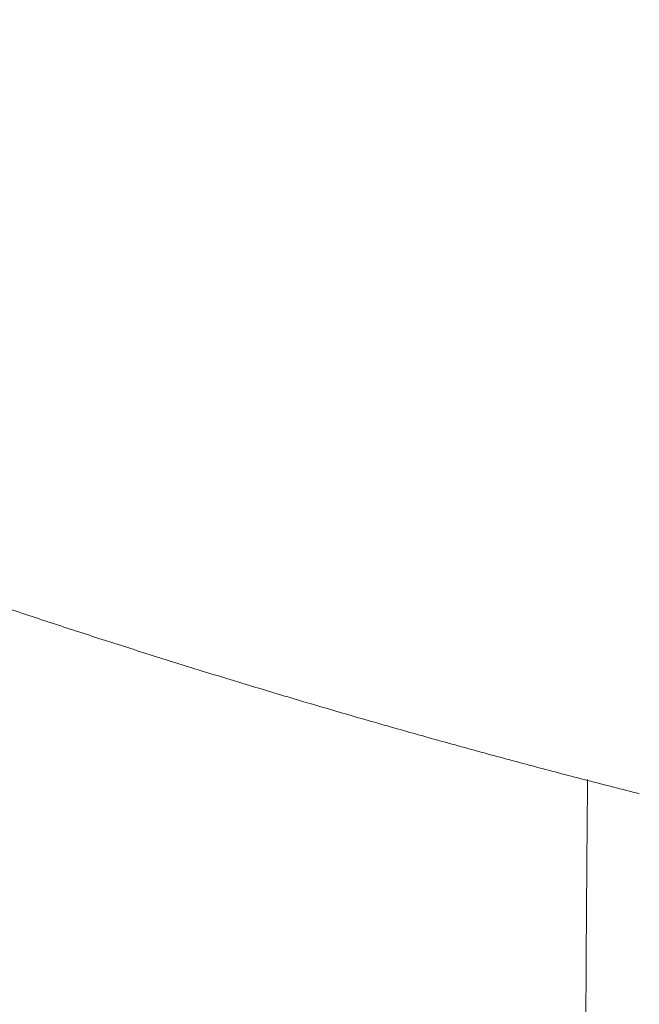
# Model space of a CAD drawing. Header units: millimetres. Extents: x 0 to 594, y 0 to 420.
# Tile 138 of 256: x 140.32 to 147.43, y 296.08 to 307.37. Entities that reach past the tile are written whole.
import ezdxf

# ---------------------------------------------------------------- set-up
doc = ezdxf.new("R2010")
doc.units = ezdxf.units.MM
doc.layers.add('1', color=7, linetype='Continuous', true_color=0xffffff)

msp = doc.modelspace()

# ---------------------------------------------------------------- linework, layer by layer
at = {"layer": '1', "color": 155, "linetype": 'Continuous', "lineweight": 13}
msp.add_open_spline([(124.528, 307.373), (128.872, 305.046), (133.357, 302.985), (137.96, 301.201), (142.66, 299.702), (147.432, 298.495)], degree=5, dxfattribs=at)
msp.add_open_spline([(146.839, 298.659), (146.839, 298.638), (146.838, 298.56), (146.836, 298.418), (146.834, 298.224), (146.832, 298.015), (146.831, 297.792), (146.829, 297.555), (146.827, 297.305), (146.825, 297.041), (146.823, 296.773), (146.822, 296.502), (146.82, 296.23), (146.819, 295.947), (146.817, 295.653), (146.816, 295.348), (146.815, 295.017), (146.813, 294.657), (146.812, 294.267), (146.811, 293.862), (146.809, 293.443), (146.809, 293.15), (146.808, 292.991), (146.808, 292.971), (146.808, 292.951), (146.808, 292.932), (146.808, 292.912), (146.808, 292.892), (146.808, 292.872), (146.808, 292.853), (146.808, 292.833), (146.808, 292.813), (146.808, 292.793), (146.808, 292.773), (146.808, 292.753), (146.808, 292.733), (146.807, 292.713), (146.807, 292.693), (146.807, 292.673), (146.807, 292.653), (146.807, 292.633), (146.807, 292.613), (146.807, 292.593), (146.807, 292.572), (146.807, 292.552), (146.807, 292.532), (146.807, 292.511), (146.807, 292.491), (146.807, 292.471), (146.807, 292.45), (146.807, 292.43), (146.807, 292.409), (146.807, 292.389), (146.807, 292.368), (146.807, 292.348), (146.807, 292.327), (146.807, 292.313), (146.807, 292.307)], degree=3, knots=[0, 0, 0, 0, 0.017331, 0.064506, 0.111652, 0.158789, 0.205937, 0.253118, 0.300354, 0.347667, 0.395081, 0.437877, 0.480903, 0.524167, 0.567685, 0.611473, 0.655545, 0.70642, 0.757848, 0.809853, 0.862457, 0.915684, 0.918064, 0.920446, 0.92283, 0.925215, 0.927602, 0.92999, 0.93238, 0.934772, 0.937166, 0.939561, 0.941958, 0.944357, 0.946757, 0.949159, 0.951563, 0.953968, 0.956375, 0.958784, 0.961195, 0.963607, 0.966021, 0.968437, 0.970855, 0.973274, 0.975695, 0.978118, 0.980542, 0.982968, 0.985396, 0.987826, 0.990257, 0.99269, 0.995125, 0.997562, 1, 1, 1, 1], dxfattribs=at)

doc.saveas('drawing.dxf')
